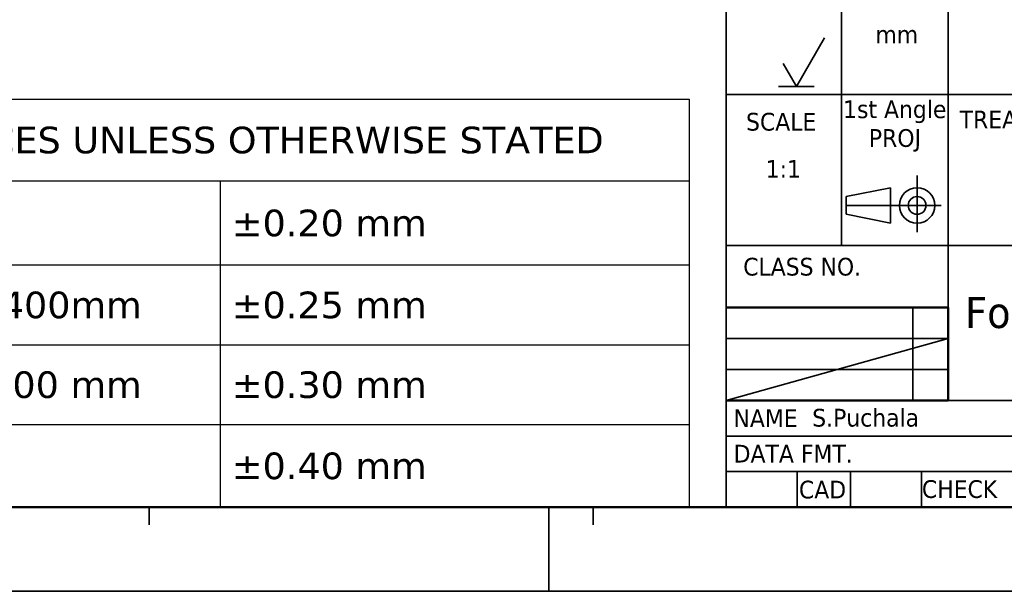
# Model space of a CAD drawing. Header units: millimetres. Extents: x 0 to 420, y 0 to 296.
# Tile 3 of 14: x 150 to 261, y 0 to 65. Entities that reach past the tile are written whole.
import ezdxf
from ezdxf.enums import TextEntityAlignment as Align

# ---------------------------------------------------------------- set-up
doc = ezdxf.new("R2010")
doc.units = ezdxf.units.MM
doc.layers.get('0').update_dxf_attribs({"lineweight": 25})
doc.layers.add('Sketch Geometry(ISO)', color=7, linetype='Continuous', lineweight=50)
doc.layers.add('Symbols(ISO)', color=7, linetype='Continuous', lineweight=25)
doc.styles.add('LG.Philips.Title', font='verdana.ttf', dxfattribs={"width": 0.9})
doc.styles.add('Philips-tekst', font='verdana.ttf')
doc.styles.add('Text Style43', font='verdana.ttf', dxfattribs={"width": 0.9})
doc.styles.add('Text Style45', font='verdana.ttf', dxfattribs={"width": 0.9})
doc.styles.add('Text Style46', font='verdana.ttf', dxfattribs={"width": 0.9})
doc.styles.add('Text Style49', font='verdana.ttf', dxfattribs={"width": 0.9})
doc.styles.add('Text Style50', font='verdana.ttf', dxfattribs={"width": 0.9})

# ---------------------------------------------------------------- blocks, each defined once
blk = doc.blocks.new('Title Blocks Philips Lighting Electronics')
at = {"layer": 'Sketch Geometry(ISO)', "color": 7, "linetype": 'Continuous', "lineweight": 35}
for p, q in [((20, 86), (20, 10)), ((33, 39.5), (33, 73.5)), ((45, 73.5), (45, 32.51)), ((27.9, 57.4), (31.08, 62.9)), ((26.4, 60), (27.9, 57.4)), ((29.9, 57.4), (25.9, 57.4)), ((20, 56.5), (200, 56.5)), ((41.5, 40.97), (41.5, 47.37)), ((33.5, 45), (38.5, 46)), ((38.5, 46), (38.5, 42)), ((33.5, 43), (33.5, 45)), ((33.54, 44), (44.22, 44)), ((38.5, 42), (33.5, 43)), ((20, 39.5), (126, 39.5)), ((41, 22), (41, 32.51)), ((45, 29), (20, 29)), ((20, 22), (45, 29)), ((20, 25.5), (45, 25.5)), ((45, 22), (200, 22)), ((20, 18), (126, 18)), ((20, 14), (200, 14)), ((28, 10), (28, 14)), ((34, 14), (34, 10)), ((42, 10), (42, 14)), ((20, 10), (200, 10))]:
    blk.add_line(p, q, dxfattribs=at)
at = {"layer": 'Sketch Geometry(ISO)', "color": 1, "linetype": 'Continuous', "lineweight": 50, "true_color": 0xff0000}
for p, q in [((45, 32.51), (20, 32.51)), ((45, 32.51), (45, 22)), ((45, 22), (20, 22))]:
    blk.add_line(p, q, dxfattribs=at)
at = {"layer": 'Sketch Geometry(ISO)', "color": 7, "linetype": 'Continuous', "lineweight": 35}
for radius in [2, 1]:
    blk.add_circle((41.5, 44), radius, dxfattribs=at)
at = {"layer": 'Symbols(ISO)', "color": 7, "char_height": 2, "attachment_point": 7, "style": 'LG.Philips.Title'}
for s, insert in [('\\fVerdana|b0|i0;\\H2.0000;mm', (36.81, 62.27)), ('\\fVerdana|b0|i0;\\H2.0000;SCALE', (22.23, 52.4)), ('\\fVerdana|b0|i0;\\H2.0000;TREATMENT', (46.29, 52.69)), ('\\fVerdana|b0|i0;\\H2.0000;CLASS NO.', (21.91, 36.06))]:
    blk.add_mtext(s, dxfattribs=dict(at, insert=insert))
at = {"layer": 'Symbols(ISO)', "color": 7, "char_height": 2, "style": 'LG.Philips.Title'}
for s, insert, width, attachment_point in [('\\fVerdana|b0|i0;\\H2.0000;1st Angle', (38.98, 54.56), 11.6539, 5), ('\\fVerdana|b0|i0;\\H2.0000;PROJ', (39, 51.33), 11.7551, 5), ('\\fVerdana|b0|i0;\\H2.0000; NAME', (20.03, 20.01), 9.4041, 4), ('\\fVerdana|b0|i0;\\H2.0000; DATA FMT.', (20.05, 16.02), 15.4136, 4), ('\\fVerdana|b0|i0;\\H2.0000;CAD', (28.19, 11.95), 5.6052, 4), ('\\fVerdana|b0|i0;\\H2.0000;CHECK', (42.04, 12.01), 8.591, 4)]:
    blk.add_mtext(s, dxfattribs=dict(at, insert=insert, width=width, attachment_point=attachment_point))
at = {"layer": 'Symbols(ISO)', "color": 7, "style": 'Text Style43', "width": 0.9}
for tag, p in [('<F3_ASSEMBLY_REFERENCE_ITEM_2>', (170.5, 83.89)), ('<F3_ASSEMBLY_REFERENCE_CODE_2>', (194.41, 83.85)), ('<F3_ASSEMBLY_REFERENCE_ITEM_1>', (170.47, 79.68)), ('<F3_ASSEMBLY_REFERENCE_CODE_1>', (194.42, 79.62)), ('<F3_ROUGHNESS>', (26.51, 64.47)), ('<F3_PATTERN_NO>', (175.63, 63.29)), ('<F3_REVISION_DATE_2>', (188.97, 31.99)), ('<F3_REVISION_DATE_3>', (188.97, 27.67)), ('<F3_REVISION_DATE_4>', (188.83, 23.89)), ('<F3_CAD_INDICATION>', (24.05, 11.94))]:
    blk.add_attdef(tag, text='', height=2, dxfattribs=at).set_placement(p, align=Align.MIDDLE_CENTER)
for tag, p in [('<F3_LINEAR_TOLERANCE_UP>', (82.34, 76.73)), ('<F3_SUPERSEEDS>', (71.01, 20.01)), ('<F3_DATA_FORMAT>', (35.88, 15.98)), ('<F3_PLATFORM>', (150.91, 15.97)), ('<F3_CHECK_NAME>', (51.65, 12))]:
    blk.add_attdef(tag, text='', height=2, dxfattribs=at).set_placement(p, align=Align.MIDDLE_LEFT)
at = {"layer": 'Symbols(ISO)', "color": 7, "width": 0.9}
for tag, p, height, style in [('<F3_ANGLE_TOLERANCE_UP>_001', (113.75, 75.81), 2, 'Text Style43'), ('<F3_SCALE>_001', (24.44, 47.11), 2, 'Text Style43'), ('<F3_REVISION_DATE_1>_001', (181.55, 35.79), 2, 'Text Style43'), ('DESCRIPTION_001', (46.9, 30.19), 3.5, 'Text Style50'), ('STOCK_NUMBER_001', (134.64, 29.22), 3, 'Text Style45'), ('DESIGNER_001', (29.68, 19.07), 2, 'Text Style43'), ('Number_of_sheets_001', (116.29, 18.98), 2, 'Text Style43'), ('Sheet_number_001', (149.99, 18.95), 2, 'Text Style43'), ('Sheet_Size_001', (193.05, 18.76), 2.5, 'Text Style46'), ('<F3_TITLE_BLOCK_TYPE>_001', (134.13, 18.95), 2, 'Text Style43'), ('<F3_LANGUAGE_NO>_001', (167.83, 19.03), 2, 'Text Style43'), ('<COST_CENTER>_001', (179.21, 19), 2, 'Text Style43'), ('<F3_PROGRAM>_001', (92.39, 14.98), 2, 'Text Style43'), ('CREATION_DATE_001', (65.8, 10.98), 2, 'Text Style43')]:
    blk.add_attdef(tag, p, '', height=height, dxfattribs=dict(at, style=style))
for tag, height, style, p in [('<F3_MATERIAL_DESCRIPTION_LINE_1>', 2, 'Text Style43', (50.92, 68.19)), ('<F3_MATERIAL_DESCRIPTION_LINE_2>', 2, 'Text Style43', (50.98, 64.52)), ('<F3_TREATMENT_DESCRIPTION_LINE_1>', 2, 'Text Style43', (51.18, 50.77)), ('<F3_TREATMENT_DESCRIPTION_LINE_2>', 2, 'Text Style43', (51.24, 46.96)), ('<F3_PRODUCT_DESCRIPTION_LINE_2>', 3.51, 'Text Style49', (47.47, 27.85))]:
    blk.add_attdef(tag, text='', height=height, dxfattribs=dict(at, style=style)).set_placement(p, align=Align.TOP_LEFT)
blk = doc.blocks.new('Borders A3')
at = {"layer": 'Sketch Geometry(ISO)', "color": 1, "linetype": 'Continuous', "lineweight": 50, "true_color": 0xff0000}
blk.add_line((20, 10), (410, 10), dxfattribs=at)
at = {"layer": 'Sketch Geometry(ISO)', "color": 7, "linetype": 'Continuous', "lineweight": 35}
for p, q in [((165, 10), (165, 8)), ((210, 0.5), (210, 10)), ((215, 10), (215, 8)), ((0.5, 0.5), (419.5, 0.5))]:
    blk.add_line(p, q, dxfattribs=at)
blk = doc.blocks.new('Table1')
at = {"layer": 'Symbols(ISO)'}
for p, q in [((120.17, 56), (225.84, 56)), ((120.17, 56), (120.17, 46.77)), ((225.84, 56), (225.84, 46.77)), ((120.17, 46.77), (225.84, 46.77)), ((120.17, 46.77), (120.17, 37.29)), ((173.01, 46.77), (173.01, 37.29)), ((225.84, 46.77), (225.84, 37.29)), ((120.17, 37.29), (225.84, 37.29)), ((120.17, 37.29), (120.17, 10)), ((173.01, 37.29), (173.01, 10)), ((225.84, 37.29), (225.84, 10)), ((120.17, 28.3), (225.84, 28.3)), ((120.17, 19.31), (225.84, 19.31)), ((120.17, 10), (225.84, 10))]:
    blk.add_line(p, q, dxfattribs=at)
at = {"layer": 'Symbols(ISO)', "color": 7, "char_height": 3, "attachment_point": 7, "style": 'Philips-tekst'}
for s, insert in [('TOLERANCES UNLESS OTHERWISE STATED', (127.55, 49.82)), ('<200 mm', (121.56, 40.47)), ('±0.20 mm', (174.32, 40.47)), ('≥ 200mm ≥ 400mm', (121.59, 31.23)), ('±0.25 mm', (174.32, 31.23)), ('>400 mm ≥600 mm', (121.59, 22.24)), ('±0.30 mm', (174.32, 22.24)), ('>600 mm', (121.59, 13.09)), ('±0.40 mm', (174.32, 13.09))]:
    blk.add_mtext(s, dxfattribs=dict(at, insert=insert))

msp = doc.modelspace()

# ---------------------------------------------------------------- block references
for name in ['Borders A3', 'Table1']:
    msp.add_blockref(name, (0, 0))
ref = msp.add_blockref('Title Blocks Philips Lighting Electronics', (210, 0))
ref.add_attrib('DESIGNER_001', 'S.Puchala', (239.683, 19.073), dxfattribs={"layer": 'Symbols(ISO)', "color": 7, "height": 2, "style": 'Text Style43', "width": 0.9})
ref.add_attrib('DESCRIPTION_001', 'Fortimo LED Line 1ft HF 1R HV5', (256.901, 30.187), dxfattribs={"layer": 'Symbols(ISO)', "color": 7, "height": 3.5, "style": 'Text Style50', "width": 0.9})
ref.add_attrib('<F3_SCALE>_001', '1:1', (234.443, 47.114), dxfattribs={"layer": 'Symbols(ISO)', "color": 7, "height": 2, "style": 'Text Style43', "width": 0.9})

doc.saveas('drawing.dxf')
